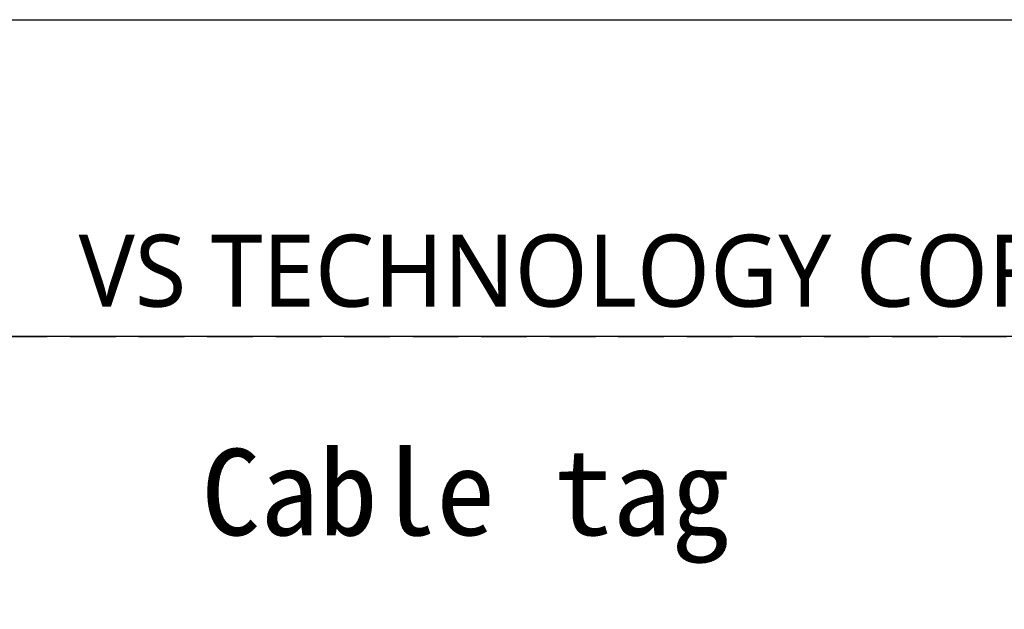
# Model space of a CAD drawing. Header units: millimetres. Extents: x -196 to 224, y 148 to 445.
# Tile 8 of 9: x 156 to 190, y 424 to 445. Entities that reach past the tile are written whole.
import ezdxf

# ---------------------------------------------------------------- set-up
doc = ezdxf.new("R2010")
doc.units = ezdxf.units.MM
doc.header["$LTSCALE"] = 0.25
doc.linetypes.add('HIDDEN', pattern=[9.525, 6.35, -3.175])
doc.layers.add('FORM', color=7, linetype='Continuous')
doc.layers.add('PAPER', color=254, linetype='Continuous', plot=False)
doc.layers.add('TXT1', color=5, linetype='Continuous', lineweight=20)
doc.styles.add('VS Standard', font='msgothic.ttc', dxfattribs={"height": 3})
doc.styles.add('VST_ﾒｲﾘｵ', font='meiryo.ttc', dxfattribs={"height": 2.5})

msp = doc.modelspace()

# ---------------------------------------------------------------- linework, layer by layer
at = {"layer": 'FORM'}
msp.add_line((210, 433.75), (-183, 433.75), dxfattribs=at)
at = {"layer": 'FORM', "linetype": 'HIDDEN'}
msp.add_lwpolyline([(-183, 433.75), (210, 433.75), (210, 158.75), (-183, 158.75)], close=True, dxfattribs=at)
at = {"layer": 'FORM'}
msp.add_lwpolyline([(210, 433.75), (132.9122, 433.75), (132.9122, 392.8431), (210, 392.8431)], close=True, dxfattribs=at)
at = {"layer": 'PAPER'}
msp.add_lwpolyline([(-196.5, 444.75), (223.5, 444.75), (223.5, 147.75), (-196.5, 147.75)], close=True, dxfattribs=at)

# ---------------------------------------------------------------- texts
at = {"layer": 'FORM', "insert": (208, 434.75), "char_height": 2.5, "attachment_point": 9, "style": 'VST_ﾒｲﾘｵ'}
msp.add_mtext('{\\fMeiryo|b0|i0|c128|p50;VS TECHNOLOGY CORPORATION}', dxfattribs=at)
at = {"layer": 'TXT1', "insert": (162.0816, 429.8498), "char_height": 3, "width": 22.720286, "attachment_point": 1, "style": 'VS Standard'}
msp.add_mtext('Cable tag ', dxfattribs=at)

doc.saveas('drawing.dxf')
